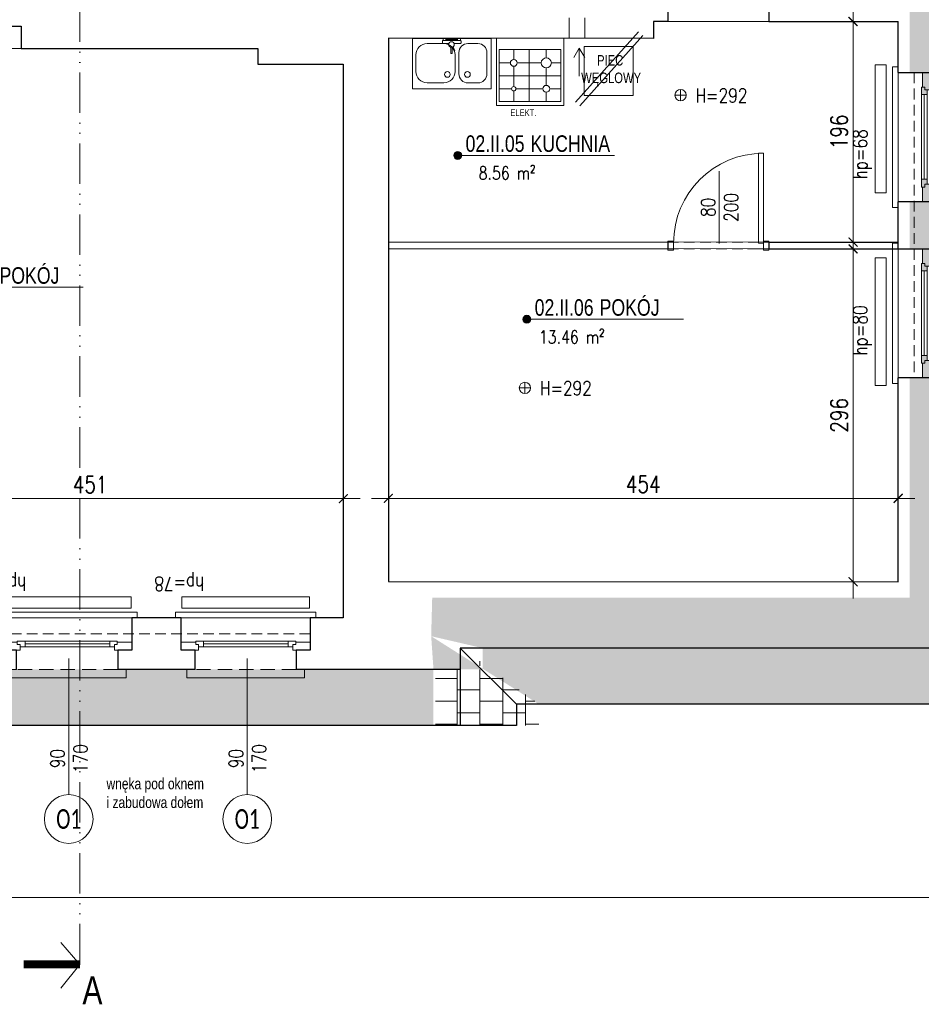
# Model space of a CAD drawing. Header units: millimetres. Extents: x 284606 to 569416, y -192995 to -95103.
# Tile 86 of 178: x 298647 to 299450, y -107735 to -106858. Entities that reach past the tile are written whole.
import ezdxf
from ezdxf.enums import TextEntityAlignment as Align

# ---------------------------------------------------------------- set-up
doc = ezdxf.new("R2010")
doc.units = ezdxf.units.MM
doc.linetypes.add('ACAD_ISO12W100', pattern=[21, 12, -3, 0, -3, 0, -3])
doc.linetypes.add('HIDDEN', pattern=[9.525, 6.35, -3.175])
doc.layers.get('0').update_dxf_attribs({"lineweight": 0})
for name, color, linetype, lineweight in [('!STR_Konstrukcja 0.20', 200, 'Continuous', 20), ('!STR_Konstrukcja 0.30', 64, 'Continuous', 30), ('!STR_Ocieplenie 0.05', 1, 'Continuous', 5), ('!STR_Opisy 0.09', 8, 'Continuous', 9), ('!STR_Przerywana 0.09', 8, 'HIDDEN', 9), ('!STR_Stolarka drzwiowa', 30, 'Continuous', 15), ('!STR_Stolarka okienna', 72, 'Continuous', 15), ('!STR_Wymiarowanie', 254, 'Continuous', 9), ('EKO Opisy 0.09', 8, 'Continuous', 9), ('EKO przekroje', 82, 'Continuous', 13)]:
    doc.layers.add(name, color=color, linetype=linetype, lineweight=lineweight)
for name, color, linetype, lineweight, true_color in [('!STR_Kreskowanie ścian', 7, 'Continuous', 5, 0xa6a6a6), ('!STR_Wentylacja', 7, 'Continuous', 15, 0x3399ff), ('EKO Wyposażenie', 7, 'Continuous', 5, 0x919191)]:
    doc.layers.add(name, color=color, linetype=linetype, lineweight=lineweight, true_color=true_color)
doc.layers.add('!STR_Obrysy pomieszczeń', color=215, linetype='Continuous', lineweight=9, plot=False)
doc.styles.add('1_50', font='txt', dxfattribs={"width": 0.8})
doc.styles.add('AB_Arial', font='NirmalaS.ttf')
doc.styles.add('EKO 1-10', font='romans.shx', dxfattribs={"width": 0.8, "height": 15})
doc.styles.add('EKO 1-5', font='romans.shx', dxfattribs={"width": 0.8, "height": 10})
doc.styles.add('EKO CM 1-50', font='calibri.ttf', dxfattribs={"width": 0.8, "height": 12.5})
doc.dimstyles.new('EKO wymiar 1-10', dxfattribs={"dimtxt": 15, "dimasz": 8, "dimexe": 15, "dimexo": 15, "dimgap": 5, "dimtad": 1, "dimdec": 0, "dimtxsty": 'EKO 1-10', "dimblk": 'ARCHTICK', "dimcen": 10, "dimdle": 15, "dimclrd": 256, "dimclre": 256, "dimclrt": 256, "dimazin": 2, "dimtfac": 1, "dimtdec": 0, "dimtmove": 2, "dimatfit": 3, "dimldrblk": 'ARCHTICK', "dimfxl": 15, "dimfxlon": 1, "dimlwd": -1, "dimlwe": -1, "dimarcsym": 0})

# ---------------------------------------------------------------- blocks, each defined once
blk = doc.blocks.new('*U106')
blk.add_lwpolyline([(70, -45), (0, -45), (0, 0), (70, 0)], close=True)
for points in [[(20.65, -4.62), (11.65, -4.62, 0.414214), (3.65, -12.62), (3.65, -31.62, 0.414214), (11.65, -39.62), (20.65, -39.62, 0.414214), (28.65, -31.62), (28.65, -12.62, 0.414214)], [(41.98, -39.62), (56.98, -39.62, 0.414214), (66.98, -29.62), (66.98, -14.62, 0.414214), (56.98, -4.62), (41.98, -4.62, 0.414214), (31.98, -14.62), (31.98, -29.62, 0.414214)]]:
    blk.add_lwpolyline(points, format="xyb", close=True)
for centre in [(21.08, -32.13), (38.92, -32.13)]:
    blk.add_circle(centre, 2.54)
blk = doc.blocks.new('*U107')
for p, q in [((-11.09, 2.16), (-11.56, 1.63)), ((-11.56, 1.63), (-7.9, -0.12)), ((-7.56, 0.78), (-11.09, 2.16)), ((-4.86, 7.5), (-4.56, 1.8)), ((-2.89, 8.1), (-4.39, 8.02)), ((-0.37, 7.74), (-2.37, 7.63)), ((-1.54, -7.85), (-2.37, 7.63)), ((-2.37, 7.63), (-2.23, 5.14)), ((-2.23, 5.14), (-0.23, 5.24)), ((-0.67, -5.3), (-1.23, 5.19)), ((-0.23, 5.24), (-0.37, 7.74)), ((-13.44, -0.72), (-13.41, -1.22)), ((-7.96, -0.18), (-13.2, -0.46)), ((-13.15, -1.46), (-7.9, -1.18)), ((-4.31, -2.78), (-4.03, -7.98)), ((-3.51, -8.45), (-2.01, -8.37)), ((0.33, -5.24), (-1.67, -5.35)), ((-1.67, -5.35), (-1.54, -7.85)), ((-1.54, -7.85), (0.46, -7.74)), ((0.46, -7.74), (0.33, -5.24))]:
    blk.add_line(p, q)
blk.add_circle((-5.43, -0.54), 2.5)
for centre, radius, start, end in [((-4.36, 7.53), 0.5, 93.05823, 183.05823), ((-2.86, 7.61), 0.5, 3.05823, 93.05823), ((-13.19, -0.71), 0.25, 93.05823, 183.05823), ((-13.16, -1.21), 0.25, 183.05823, 273.05823), ((-3.54, -7.95), 0.5, 183.05823, 273.05823), ((-2.04, -7.87), 0.5, 273.05823, 3.05823)]:
    blk.add_arc(centre, radius, start, end)
blk = doc.blocks.new('_ArchTick')
at = {"color": 0, "linetype": 'ByBlock', "const_width": 0.15}
blk.add_lwpolyline([(-0.5, -0.5), (0.5, 0.5)], dxfattribs=at)
blk = doc.blocks.new('*D627')
at = {"layer": '!STR_Wymiarowanie', "ltscale": 1.5, "transparency": 16777216}
for p, q in [((298975, -107299.11), (298975, -107269.11)), ((299429.04, -107299.11), (299429.04, -107269.11)), ((299444.04, -107284.11), (298960, -107284.11))]:
    blk.add_line(p, q, dxfattribs=at)
at = {"layer": 'Defpoints', "color": 0, "ltscale": 1.5, "transparency": 16777216}
for p in [(298975, -107284.11), (298975, -107358.15), (299429.04, -107358.42)]:
    blk.add_point(p, dxfattribs=at)
at = {"layer": '!STR_Wymiarowanie', "ltscale": 1.5, "transparency": 16777216, "xscale": 8, "yscale": 8, "zscale": 8, "rotation": 180}
blk.add_blockref('_ArchTick', (298975, -107284.11), dxfattribs=at)
at = {"layer": '!STR_Wymiarowanie', "ltscale": 1.5, "transparency": 16777216, "xscale": 8, "yscale": 8, "zscale": 8}
blk.add_blockref('_ArchTick', (299429.04, -107284.11), dxfattribs=at)
at = {"layer": '!STR_Wymiarowanie', "ltscale": 1.5, "transparency": 16777216, "insert": (299202.02, -107271.61), "char_height": 15, "attachment_point": 5, "style": 'EKO 1-10'}
blk.add_mtext('454', dxfattribs=at)
blk = doc.blocks.new('wysokosc2')
at = {"ltscale": 2}
for points in [[(-5.06, 0.04), (5.03, 0.04)], [(0, 5.1), (0, -5.1)]]:
    blk.add_lwpolyline(points, dxfattribs=at)
blk.add_circle((0, 0), 5.03, dxfattribs=at)
at = {"ltscale": 2, "style": 'EKO 1-5', "width": 0.8}
blk.add_attdef('WYS', (13.29, -6.01), '', height=12.5, dxfattribs=at)
blk = doc.blocks.new('PIEC KAFLOWY')
at = {"layer": 'EKO Wyposażenie'}
blk.add_lwpolyline([(12.5, -14.8), (73.2, -14.8), (73.2, -75.5), (12.5, -75.5)], close=True, dxfattribs=at)
at = {"layer": 'EKO Wyposażenie', "insert": (33.9, -25.4), "char_height": 19.5, "attachment_point": 1, "style": '1_50'}
blk.add_mtext_dynamic_manual_height_columns('\\pi-5.3249;{\\H0.66667x;PIEC \\P\\pi-25.002;WĘGLOWY}', width=18.247, gutter_width=12.5, heights=[0], dxfattribs=at)
blk = doc.blocks.new('*D632')
at = {"layer": '!STR_Wymiarowanie', "ltscale": 1.5, "transparency": 16777216}
for p, q in [((299389, -106844.42), (299389, -107070.92)), ((299404, -106859.42), (299374, -106859.42)), ((299404, -107055.92), (299374, -107055.92))]:
    blk.add_line(p, q, dxfattribs=at)
at = {"layer": 'Defpoints', "color": 0, "ltscale": 1.5, "transparency": 16777216}
for p in [(299429.04, -106859.42), (299389, -107055.92), (299444.04, -107055.92)]:
    blk.add_point(p, dxfattribs=at)
at = {"layer": '!STR_Wymiarowanie', "ltscale": 1.5, "transparency": 16777216, "xscale": 8, "yscale": 8, "zscale": 8}
for p, rotation in [((299389, -106859.42), 90), ((299389, -107055.92), 270)]:
    blk.add_blockref('_ArchTick', p, dxfattribs=dict(at, rotation=rotation))
at = {"layer": '!STR_Wymiarowanie', "ltscale": 1.5, "transparency": 16777216, "insert": (299376.5, -106957.67), "char_height": 15, "attachment_point": 5, "rotation": 90, "style": 'EKO 1-10'}
blk.add_mtext('196', dxfattribs=at)
blk = doc.blocks.new('*D633')
at = {"layer": '!STR_Wymiarowanie', "ltscale": 1.5, "transparency": 16777216}
for p, q in [((299389, -107046.92), (299389, -107373.42)), ((299404, -107061.92), (299374, -107061.92)), ((299404, -107358.42), (299374, -107358.42))]:
    blk.add_line(p, q, dxfattribs=at)
at = {"layer": 'Defpoints', "color": 0, "ltscale": 1.5, "transparency": 16777216}
for p in [(299429.04, -107061.92), (299389, -107358.42), (299429.04, -107358.42)]:
    blk.add_point(p, dxfattribs=at)
at = {"layer": '!STR_Wymiarowanie', "ltscale": 1.5, "transparency": 16777216, "xscale": 8, "yscale": 8, "zscale": 8}
for p, rotation in [((299389, -107061.92), 90), ((299389, -107358.42), 270)]:
    blk.add_blockref('_ArchTick', p, dxfattribs=dict(at, rotation=rotation))
at = {"layer": '!STR_Wymiarowanie', "ltscale": 1.5, "transparency": 16777216, "insert": (299376.5, -107210.17), "char_height": 15, "attachment_point": 5, "rotation": 90, "style": 'EKO 1-10'}
blk.add_mtext('296', dxfattribs=at)
blk = doc.blocks.new('*U213')
at = {"layer": '!STR_Opisy 0.09', "linetype": 'Continuous'}
blk.add_line((-39.28, 63.89), (-39.28, -0.34), dxfattribs=at)
at = {"layer": '!STR_Stolarka drzwiowa'}
for points in [[(0, 0), (0, 80), (-4.38, 80), (-4.38, 0)], [(-80, -6.2), (-85, -6.2), (-85, 1.8), (-80, 1.8)], [(5, -6.2), (0, -6.2), (0, 1.8), (5, 1.8)]]:
    blk.add_lwpolyline(points, close=True, dxfattribs=at)
blk.add_arc((0, 0), 80, 90, 180, dxfattribs=at)
at = {"layer": '!STR_Opisy 0.09', "linetype": 'Continuous', "style": 'EKO 1-10', "width": 0.8}
blk.add_attdef('SZER', text='', height=12.5, rotation=90, dxfattribs=at).set_placement((-39.28, 31.77), align=Align.BOTTOM_CENTER)
at = {"layer": '!STR_Opisy 0.09', "ltscale": 0.7, "style": 'EKO 1-10', "width": 0.8}
blk.add_attdef('WYS', text='', height=12.5, rotation=90, dxfattribs=at).set_placement((-28.75, 31.77), align=Align.MIDDLE_CENTER)
blk = doc.blocks.new('*U300')
at = {"layer": '!STR_Konstrukcja 0.20', "linetype": 'Continuous', "lineweight": 15}
for points in [[(8.12, 71), (0.62, 71), (0.62, 78.5), (105.62, 78.5), (105.62, 71), (98.12, 71)], [(-4.38, 0.81), (-9.38, 0.81), (-9.38, -4.19), (115.62, -4.19), (115.62, 0.81), (110.62, 0.81)]]:
    blk.add_lwpolyline(points, dxfattribs=at)
at = {"layer": '!STR_Konstrukcja 0.30', "ltscale": 2}
for points in [[(-4.38, 0.81), (-4.38, 29.68), (8.12, 29.68), (8.12, 71)], [(98.12, 71), (98.12, 29.68), (110.62, 29.68), (110.62, 0.81)]]:
    blk.add_lwpolyline(points, dxfattribs=at)
at = {"layer": '!STR_Przerywana 0.09', "ltscale": 2}
for points in [[(8.12, 71), (98.12, 71)], [(-4.38, 0.81), (110.62, 0.81)]]:
    blk.add_lwpolyline(points, dxfattribs=at)
at = {"layer": '!STR_Stolarka okienna', "ltscale": 0.3}
for points in [[(-4.38, 22.64), (-4.38, 29.68), (11.02, 29.68), (11.02, 24.55), (8.52, 24.55), (8.52, 22.64), (-4.38, 22.64)], [(97.55, 21.56), (97.55, 24.55), (95.05, 24.55), (95.05, 26.7), (11.02, 26.7), (11.02, 24.55), (8.52, 24.55), (8.52, 21.56), (97.55, 21.56)], [(15.12, 26.7), (15.12, 21.56)], [(90.62, 21.56), (90.62, 26.7)], [(110.62, 22.64), (110.62, 29.68), (95.05, 29.68), (95.05, 24.55), (97.55, 24.55), (97.55, 22.64), (110.62, 22.64)], [(90.62, 24.13), (15.12, 24.13)]]:
    blk.add_lwpolyline(points, dxfattribs=at)
blk = doc.blocks.new('*U299')
at = {"layer": '!STR_Opisy 0.09', "linetype": 'Continuous'}
blk.add_line((0, 32.11), (0, -89.22), dxfattribs=at)
at = {"layer": '!STR_Opisy 0.09', "ltscale": 0.7, "style": 'EKO 1-5', "width": 0.8}
blk.add_attdef('WYS', text='', height=12.5, rotation=270, dxfattribs=at).set_placement((-10.53, 0), align=Align.MIDDLE_CENTER)
at = {"layer": '!STR_Opisy 0.09', "linetype": 'Continuous', "style": 'EKO 1-5', "width": 0.8}
blk.add_attdef('SZER', text='', height=12.5, rotation=270, dxfattribs=at).set_placement((0, 0), align=Align.BOTTOM_CENTER)
blk.add_attdef('HP=', (-37.47, -160.68), '', height=12.5, rotation=180, dxfattribs=at)
blk = doc.blocks.new('*U218')
at = {"layer": '!STR_Opisy 0.09', "linetype": 'Continuous'}
blk.add_line((0, 32.11), (0, -89.22), dxfattribs=at)
at = {"layer": '!STR_Opisy 0.09', "ltscale": 0.7, "style": 'EKO 1-5', "width": 0.8}
blk.add_attdef('WYS', text='', height=12.5, rotation=270, dxfattribs=at).set_placement((-10.53, 0), align=Align.MIDDLE_CENTER)
at = {"layer": '!STR_Opisy 0.09', "linetype": 'Continuous', "style": 'EKO 1-5', "width": 0.8}
blk.add_attdef('SZER', text='', height=12.5, rotation=270, dxfattribs=at).set_placement((0, 0), align=Align.BOTTOM_CENTER)
blk.add_attdef('HP=', (-37.47, -160.68), '', height=12.5, rotation=180, dxfattribs=at)
blk = doc.blocks.new('*U364')
at = {"layer": '!STR_Konstrukcja 0.20', "linetype": 'Continuous', "lineweight": 15}
for points in [[(8.12, 46.81), (0.62, 46.81), (0.62, 54.31), (105.62, 54.31), (105.62, 46.81), (98.12, 46.81)], [(-4.38, 0.81), (-9.38, 0.81), (-9.38, -4.19), (115.62, -4.19), (115.62, 0.81), (110.62, 0.81)]]:
    blk.add_lwpolyline(points, dxfattribs=at)
at = {"layer": '!STR_Konstrukcja 0.30', "ltscale": 2}
for points in [[(-4.38, 0.81), (-4.38, 29.68), (8.12, 29.68), (8.12, 46.81)], [(98.12, 46.81), (98.12, 29.68), (110.62, 29.68), (110.62, 0.81)]]:
    blk.add_lwpolyline(points, dxfattribs=at)
at = {"layer": '!STR_Przerywana 0.09', "ltscale": 2}
for points in [[(8.12, 46.81), (98.12, 46.81)], [(-4.38, 0.81), (110.62, 0.81)]]:
    blk.add_lwpolyline(points, dxfattribs=at)
at = {"layer": '!STR_Stolarka okienna', "ltscale": 0.3}
for points in [[(-4.38, 22.64), (-4.38, 29.68), (11.02, 29.68), (11.02, 24.55), (8.52, 24.55), (8.52, 22.64), (-4.38, 22.64)], [(97.55, 21.56), (97.55, 24.55), (95.05, 24.55), (95.05, 26.7), (11.02, 26.7), (11.02, 24.55), (8.52, 24.55), (8.52, 21.56), (97.55, 21.56)], [(15.12, 26.7), (15.12, 21.56)], [(90.62, 21.56), (90.62, 26.7)], [(110.62, 22.64), (110.62, 29.68), (95.05, 29.68), (95.05, 24.55), (97.55, 24.55), (97.55, 22.64), (110.62, 22.64)], [(90.62, 24.13), (15.12, 24.13)]]:
    blk.add_lwpolyline(points, dxfattribs=at)
blk = doc.blocks.new('*U365')
at = {"layer": '!STR_Konstrukcja 0.20', "linetype": 'Continuous', "lineweight": 15}
for points in [[(8.12, 46.81), (0.62, 46.81), (0.62, 54.31), (105.62, 54.31), (105.62, 46.81), (98.12, 46.81)], [(-4.38, 0.81), (-9.38, 0.81), (-9.38, -4.19), (115.62, -4.19), (115.62, 0.81), (110.62, 0.81)]]:
    blk.add_lwpolyline(points, dxfattribs=at)
at = {"layer": '!STR_Konstrukcja 0.30', "ltscale": 2}
for points in [[(-4.38, 0.81), (-4.38, 29.68), (8.12, 29.68), (8.12, 46.81)], [(98.12, 46.81), (98.12, 29.68), (110.62, 29.68), (110.62, 0.81)]]:
    blk.add_lwpolyline(points, dxfattribs=at)
at = {"layer": '!STR_Przerywana 0.09', "ltscale": 2}
for points in [[(8.12, 46.81), (98.12, 46.81)], [(-4.38, 0.81), (110.62, 0.81)]]:
    blk.add_lwpolyline(points, dxfattribs=at)
at = {"layer": '!STR_Stolarka okienna', "ltscale": 0.3}
for points in [[(-4.38, 22.64), (-4.38, 29.68), (11.02, 29.68), (11.02, 24.55), (8.52, 24.55), (8.52, 22.64), (-4.38, 22.64)], [(97.55, 21.56), (97.55, 24.55), (95.05, 24.55), (95.05, 26.7), (11.02, 26.7), (11.02, 24.55), (8.52, 24.55), (8.52, 21.56), (97.55, 21.56)], [(15.12, 26.7), (15.12, 21.56)], [(90.62, 21.56), (90.62, 26.7)], [(110.62, 22.64), (110.62, 29.68), (95.05, 29.68), (95.05, 24.55), (97.55, 24.55), (97.55, 22.64), (110.62, 22.64)], [(90.62, 24.13), (15.12, 24.13)]]:
    blk.add_lwpolyline(points, dxfattribs=at)
blk = doc.blocks.new('*D647')
at = {"layer": '!STR_Wymiarowanie', "ltscale": 1.5, "transparency": 16777216}
for p, q in [((298483.89, -107299.38), (298483.89, -107269.38)), ((298934.89, -107299.38), (298934.89, -107269.38)), ((298468.89, -107284.38), (298949.89, -107284.38))]:
    blk.add_line(p, q, dxfattribs=at)
at = {"layer": 'Defpoints', "color": 0, "ltscale": 1.5, "transparency": 16777216}
for p in [(298934.89, -107284.38), (298483.89, -107390.42), (298934.89, -107390.42)]:
    blk.add_point(p, dxfattribs=at)
at = {"layer": '!STR_Wymiarowanie', "ltscale": 1.5, "transparency": 16777216, "xscale": 8, "yscale": 8, "zscale": 8, "rotation": 180}
blk.add_blockref('_ArchTick', (298483.89, -107284.38), dxfattribs=at)
at = {"layer": '!STR_Wymiarowanie', "ltscale": 1.5, "transparency": 16777216, "xscale": 8, "yscale": 8, "zscale": 8}
blk.add_blockref('_ArchTick', (298934.89, -107284.38), dxfattribs=at)
at = {"layer": '!STR_Wymiarowanie', "ltscale": 1.5, "transparency": 16777216, "insert": (298709.39, -107271.88), "char_height": 15, "attachment_point": 5, "style": 'EKO 1-10'}
blk.add_mtext('451', dxfattribs=at)
blk = doc.blocks.new('*U522')
at = {"layer": '!STR_Opisy 0.09', "linetype": 'Continuous'}
blk.add_line((0, -153.49), (0, -32.16), dxfattribs=at)
at = {"layer": '!STR_Opisy 0.09', "linetype": 'Continuous', "style": 'EKO 1-5', "width": 0.8}
blk.add_attdef('HP=', (38.19, 40.56), '', height=12.5, rotation=180, dxfattribs=at)
at = {"layer": '!STR_Opisy 0.09', "ltscale": 0.7, "style": 'EKO 1-5', "width": 0.8}
blk.add_attdef('WYS', text='', height=12.5, rotation=270, dxfattribs=at).set_placement((-10.53, -121.38), align=Align.MIDDLE_CENTER)
at = {"layer": '!STR_Opisy 0.09', "linetype": 'Continuous', "style": 'EKO 1-5', "width": 0.8}
blk.add_attdef('SZER', text='', height=12.5, rotation=270, dxfattribs=at).set_placement((0, -121.38), align=Align.BOTTOM_CENTER)
blk = doc.blocks.new('*U521')
at = {"layer": '!STR_Opisy 0.09', "linetype": 'Continuous'}
blk.add_line((0, -153.49), (0, -32.16), dxfattribs=at)
at = {"layer": '!STR_Opisy 0.09', "linetype": 'Continuous', "style": 'EKO 1-5', "width": 0.8}
blk.add_attdef('HP=', (37.69, 40.56), '', height=12.5, rotation=180, dxfattribs=at)
at = {"layer": '!STR_Opisy 0.09', "ltscale": 0.7, "style": 'EKO 1-5', "width": 0.8}
blk.add_attdef('WYS', text='', height=12.5, rotation=270, dxfattribs=at).set_placement((-10.53, -121.38), align=Align.MIDDLE_CENTER)
at = {"layer": '!STR_Opisy 0.09', "linetype": 'Continuous', "style": 'EKO 1-5', "width": 0.8}
blk.add_attdef('SZER', text='', height=12.5, rotation=270, dxfattribs=at).set_placement((0, -121.38), align=Align.BOTTOM_CENTER)
blk = doc.blocks.new('przekroj')
at = {"layer": 'EKO przekroje', "const_width": 7}
blk.add_lwpolyline([(7038.9, 3119.78), (7088.9, 3119.78)], dxfattribs=at)
blk = doc.blocks.new('przekroje')
at = {"layer": 'EKO przekroje'}
blk.add_blockref('przekroj', (-7038.9, -3119.78), dxfattribs=at)
blk = doc.blocks.new('*D663')
at = {"layer": '!STR_Wymiarowanie', "ltscale": 1.5, "transparency": 16777216}
for p, q in [((297591.89, -107624.51), (297591.89, -107654.51)), ((299484.03, -107624.51), (299484.03, -107654.51)), ((299499.03, -107639.51), (297576.89, -107639.51))]:
    blk.add_line(p, q, dxfattribs=at)
at = {"layer": 'Defpoints', "color": 0, "ltscale": 1.5, "transparency": 16777216}
for p in [(297591.89, -107442.93), (299484.03, -107442.93), (297591.89, -107639.51)]:
    blk.add_point(p, dxfattribs=at)
at = {"layer": '!STR_Wymiarowanie', "ltscale": 1.5, "transparency": 16777216, "xscale": 8, "yscale": 8, "zscale": 8, "rotation": 180}
blk.add_blockref('_ArchTick', (297591.89, -107639.51), dxfattribs=at)
at = {"layer": '!STR_Wymiarowanie', "ltscale": 1.5, "transparency": 16777216, "xscale": 8, "yscale": 8, "zscale": 8}
blk.add_blockref('_ArchTick', (299484.03, -107639.51), dxfattribs=at)
at = {"layer": '!STR_Wymiarowanie', "ltscale": 1.5, "transparency": 16777216, "insert": (298537.96, -107627.01), "char_height": 15, "attachment_point": 5, "style": 'EKO 1-10'}
blk.add_mtext('1892', dxfattribs=at)
blk = doc.blocks.new('*U506')
at = {"ltscale": 0.3}
blk.add_hatch(color=256, dxfattribs=at).paths.add_polyline_path([(-0.91, 50, 1), (6.82, 50, 1)])
at = {"ltscale": 1.5}
blk.add_line((17.59, 50), (154.57, 50), dxfattribs=at)
at = {"ltscale": 0.3}
blk.add_lwpolyline([(17.59, 50), (2.95, 50)], dxfattribs=at)
blk.add_circle((2.95, 50), 3.86, dxfattribs=at)
at = {"ltscale": 1.5, "width": 0.8}
for tag, p, height, style in [('NR_POM.', (10.51, 53.45), 16, 'AB_Arial'), ('NAZWA_POMIESZCZENIA', (66.91, 53.45), 16, 'AB_Arial'), ('POSADZKA', (9.08, 4), 12.5, 'EKO 1-5')]:
    blk.add_attdef(tag, p, '', height=height, rotation=0, dxfattribs=dict(at, style=style))
at = {"ltscale": 1.5, "style": 'EKO 1-5', "width": 0.8}
blk.add_attdef('POWIERZCHNIA', text='', height=12.5, rotation=0, dxfattribs=at).set_placement((78.06, 22.91), align=Align.BOTTOM_RIGHT)
blk = doc.blocks.new('KÓLKO')
at = {"layer": '!STR_Opisy 0.09'}
blk.add_circle((0, -15.51), 15.51, dxfattribs=at)
at = {"layer": '!STR_Opisy 0.09', "style": 'EKO 1-10', "width": 0.8}
blk.add_attdef('NR', text='', height=15, dxfattribs=at).set_placement((0, -15.51), align=Align.MIDDLE_CENTER)
blk = doc.blocks.new('kuchenka elektr')
at = {"color": 62, "true_color": 0x8cb620}
for p, q in [((30, 0), (-30, 0)), ((-30, 0), (-30, -60)), ((30, -5), (30, 0)), ((30, -60), (30, -5)), ((30, -5), (30, -5)), ((27.5, -10), (-27.5, -10)), ((-27.5, -10), (-27.5, -56.5)), ((-14.5, -10), (-14.5, -19)), ((-0.787, -10), (-0.787, -56.5)), ((14.5, -17.5), (14.5, -10)), ((27.5, -56.5), (27.5, -10)), ((-17.5, -22), (-27.5, -22)), ((-14.5, -25), (-14.5, -43)), ((10, -22), (-11.5, -22)), ((27.5, -22), (19, -22)), ((-27.5, -33.5), (27.5, -33.5)), ((14.5, -42), (14.5, -26.5)), ((-27.5, -45), (-16.5, -45)), ((-14.5, -47), (-14.5, -56.5)), ((-12.5, -45), (11.5, -45)), ((14.5, -56.5), (14.5, -48)), ((17.5, -45), (27.5, -45)), ((-30, -60), (30, -60)), ((-27.5, -56.5), (27.5, -56.5))]:
    blk.add_line(p, q, dxfattribs=at)
for centre, radius in [((14.5, -22), 4.5), ((-14.5, -22), 3), ((-14.5, -45), 2), ((14.5, -45), 3)]:
    blk.add_circle(centre, radius, dxfattribs=at)
at = {"color": 62, "true_color": 0x8cb620, "insert": (-17.476, -69.349), "char_height": 6, "width": 828.95486, "attachment_point": 7, "style": 'EKO CM 1-50'}
blk.add_mtext('{\\fArial|b0|i0|c238|p34;ELEKT.}', dxfattribs=at)

msp = doc.modelspace()

# ---------------------------------------------------------------- hatches: boundary and pattern name
at = {"layer": '!STR_Kreskowanie ścian', "ltscale": 1.5}
h = msp.add_hatch(dxfattribs=at)
h.set_pattern_fill('AR-B88', color=256, scale=0.1, angle=90)
h.set_pattern_definition([(90, (10593.899, 1826.681), (-20.32, 1e-15), []), (180, (10593.899, 1826.681), (-20.32, -10.16), [20.32, -20.32])])
h.paths.add_polyline_path([(298061.74, -107423.52), (298016.74, -107423.52), (298016.74, -107417.52), (298016.69, -107417.52), (297966.69, -107467.52), (297966.69, -107473.52), (298061.74, -107473.52)])
h.paths.add_polyline_path([(298061.74, -107378.52), (298061.74, -107372.52), (298061.69, -107375.47), (298016.69, -107417.52), (298016.74, -107417.52), (298016.74, -107423.52), (298061.74, -107423.52)])
h.paths.add_polyline_path([(298103.54, -106262.52), (298148.45, -106262.43), (298148.45, -106212.43), (298053.49, -106212.52), (298053.45, -106359.43), (298103.54, -106359.43)])
h.paths.add_polyline_path([(298146.92, -106262.52), (298103.54, -106262.52), (298103.54, -106359.43), (298163.36, -106360.45), (298146.92, -106360.45)])
h.paths.add_polyline_path([(299005.94, -106275.53), (299005.99, -106275.52), (299005.99, -106262.52), (298918.99, -106262.52), (298918.99, -106307.52), (298918.99, -106307.52), (298918.99, -106322.24), (298948.99, -106320.51), (298948.94, -106320.47)])
h.paths.add_polyline_path([(299055.94, -106225.53), (299055.94, -106212.52), (298918.99, -106212.52), (298918.99, -106262.52), (299005.99, -106262.52), (299005.99, -106275.52), (299005.94, -106275.53)])
h.paths.add_polyline_path([(298948.99, -106320.51), (298918.94, -106297.48), (298918.94, -106349.11), (298918.99, -106431.96), (298918.99, -106345.22), (298948.99, -106320.23)])
h.paths.add_polyline_path([(298806.22, -106585.49), (298806.22, -106550.56)])
h.paths.add_polyline_path([(297644.36, -106571.25), (297644.36, -106517.21)])
h.paths.add_polyline_path([(299173.34, -106594.18), (299173.34, -106556.39)])
h.paths.add_polyline_path([(298518.76, -107349.73), (298557.11, -107349.73)])
h.paths.add_polyline_path([(297591.89, -107235.92), (297584.39, -107235.92), (297584.39, -107130.92), (297591.89, -107130.92)], flags=16)
h.paths.add_polyline_path([(297627.14, -107220.92), (297622, -107220.92), (297622, -107225.36), (297619.02, -107225.36), (297619.02, -107228.42), (297591.99, -107228.42), (297591.99, -107417.07), (297636.99, -107372.07), (297636.99, -107240.92), (297626.06, -107240.92), (297626.06, -107227.86), (297627.14, -107227.86)])
h.paths.add_polyline_path([(297591.99, -106962.42), (297619.02, -106962.42), (297619.02, -106965.32), (297622, -106965.32), (297622, -106969.42), (297627.14, -106969.42), (297627.14, -106962.82), (297626.06, -106962.82), (297626.06, -106949.92), (297636.99, -106949.92), (297636.99, -106871.18), (297591.99, -106871.18)])
h.paths.add_polyline_path([(297619.02, -107052.42), (297591.99, -107052.42), (297591.99, -107138.42), (297619.02, -107138.42), (297619.02, -107141.32), (297622, -107141.32), (297622, -107145.42), (297627.14, -107145.42), (297627.14, -107138.82), (297626.06, -107138.82), (297626.06, -107125.92), (297636.99, -107125.92), (297636.99, -107064.92), (297626.06, -107064.92), (297626.06, -107051.86), (297627.14, -107051.86), (297627.14, -107044.92), (297622, -107044.92), (297622, -107049.36), (297619.02, -107049.36)])
h.paths.add_polyline_path([(297591.99, -106871.18), (297541.94, -106871.18), (297541.94, -107467.11), (297591.99, -107417.07)])
h.paths.add_polyline_path([(297591.89, -106954.92), (297591.89, -107059.92), (297584.39, -107059.92), (297584.39, -106954.92)], flags=16)
h.paths.add_polyline_path([(299484.33, -107164.42), (299457.92, -107164.42), (299457.92, -107161.36), (299454.94, -107161.36), (299454.94, -107156.92), (299449.8, -107156.92), (299449.8, -107163.86), (299450.88, -107163.86), (299450.88, -107176.92), (299439.33, -107176.92), (299439.33, -107372.52), (299484.33, -107417.52)])
h.paths.add_polyline_path([(299499.23, -107014.92), (299499.23, -106909.92), (299491.73, -106909.92), (299491.73, -107014.92)], flags=16)
h.paths.add_polyline_path([(299499.23, -107007.42), (299484.33, -107007.42), (299484.33, -107074.42), (299499.23, -107074.42), (299499.23, -107066.92), (299491.73, -107066.92), (299491.73, -107171.92), (299499.23, -107171.92), (299499.23, -107164.42), (299484.33, -107164.42), (299484.33, -107417.52), (299534.28, -107467.47), (299534.28, -106225.65), (299484.33, -106275.61), (299484.33, -106917.42), (299499.23, -106917.42)])
h.paths.add_polyline_path([(299449.8, -106924.42), (299454.94, -106924.42), (299454.94, -106920.32), (299457.92, -106920.32), (299457.92, -106917.42), (299484.33, -106917.42), (299484.33, -106275.61), (299439.33, -106320.61), (299439.33, -106904.92), (299450.88, -106904.92), (299450.88, -106917.82), (299449.8, -106917.82)])
h.paths.add_polyline_path([(299454.94, -106999.92), (299449.8, -106999.92), (299449.8, -107006.86), (299450.88, -107006.86), (299450.88, -107019.92), (299439.33, -107019.92), (299439.33, -107061.92), (299450.88, -107061.92), (299450.88, -107074.82), (299449.8, -107074.82), (299449.8, -107081.42), (299454.94, -107081.42), (299454.94, -107077.32), (299457.92, -107077.32), (299457.92, -107074.42), (299484.33, -107074.42), (299484.33, -107007.42), (299457.92, -107007.42), (299457.92, -107004.36), (299454.94, -107004.36)])
h = msp.add_hatch(dxfattribs=at)
h.set_pattern_fill('AR-B88', color=256, scale=0.1)
h.set_pattern_definition([(0, (10593.899, 1826.681), (0, 20.32), []), (90, (10593.899, 1826.681), (-10.16, 20.32), [20.32, -20.32])])
h.paths.add_polyline_path([(298061.69, -107375.47), (297636.54, -107372.52), (297591.99, -107417.07), (297591.99, -107417.52), (298016.69, -107417.52)])
h.paths.add_polyline_path([(298016.69, -107417.52), (297591.54, -107417.52), (297541.94, -107467.11), (297541.94, -107467.52), (297966.69, -107467.52)])
h.paths.add_polyline_path([(299013.16, -107406.89), (299059.13, -107417.52), (299059.13, -107436.52), (298565.93, -107436.52), (298509.93, -107436.52), (298599.95, -107436.52), (298599.95, -107486.52), (299015.21, -107486.52), (299015.21, -107436.47)])
h.paths.add_polyline_path([(299484.33, -107417.52), (299013.16, -107406.89), (299109.08, -107467.52), (299534.28, -107467.52), (299534.28, -107467.47)])
h.paths.add_polyline_path([(299439.33, -107372.52), (299014.08, -107372.52), (299013.16, -107406.89), (299484.33, -107417.52)])
h.paths.add_polyline_path([(299534.28, -106225.65), (299534.28, -106225.62), (299055.94, -106225.53), (299005.94, -106275.53), (299484.33, -106275.61)])
h.paths.add_polyline_path([(299484.33, -106275.61), (299005.94, -106275.53), (298948.94, -106320.47), (299439.34, -106320.6)])
h = msp.add_hatch(dxfattribs=at)
h.set_pattern_fill('AR-B88', color=256, scale=0.1, angle=90)
h.set_pattern_definition([(90, (10593.85, 1988.838), (-20.32, 1e-15), []), (180, (10593.85, 1988.838), (-20.32, -10.16), [20.32, -20.32])])
h.paths.add_polyline_path([(298598.4, -107436.47), (298431.9, -107436.47), (298431.9, -107486.47), (298598.4, -107486.47)])
h.paths.add_polyline_path([(299109.03, -107467.47), (299049.25, -107423.8), (299059.03, -107436.47), (299017.05, -107436.47), (299017.05, -107486.47), (299108.98, -107486.47)])

# ---------------------------------------------------------------- linework, layer by layer
at = {"layer": '!STR_Konstrukcja 0.30', "ltscale": 1.5}
for p, q in [((299224.04, -106833.43), (299224.04, -106859.43)), ((299314.04, -106833.43), (299314.04, -106859.43)), ((299314.04, -106859.43), (299429.04, -106859.43)), ((298975, -107055.65), (299224.04, -107055.92)), ((299224.04, -107055.92), (299224.04, -107061.92)), ((299314.04, -107055.92), (299429.04, -107055.92)), ((299314.04, -107055.92), (299314.04, -107061.92)), ((298975, -107061.65), (299224.04, -107061.92)), ((299314.04, -107061.92), (299429.04, -107061.92)), ((299089.03, -107467.42), (299039.03, -107417.42))]:
    msp.add_line(p, q, dxfattribs=at)
for points in [[(298960.89, -106212.43), (299055.89, -106212.43), (299055.89, -106225.43), (299534.23, -106225.52), (299534.23, -107467.42), (299089.03, -107467.42), (299089.03, -107486.42), (298431.9, -107486.42)], [(299211.04, -106859.43), (299211.04, -106874.43), (298975, -106874.16)], [(299224.04, -106859.43), (299211.04, -106859.43)], [(299429.04, -106904.92), (299429.04, -106859.42)], [(298630.45, -106863.42), (298647.81, -106863.42), (298647.81, -106883.42)], [(298975, -106874.16), (298975, -107358.15), (299429.04, -107358.42), (299429.04, -107176.92)], [(298647.81, -106883.42), (298858.89, -106883.42)], [(298858.89, -106883.42), (298858.89, -106897.42), (298934.89, -106897.42)], [(298934.89, -106897.42), (298934.89, -107390.42), (298905.4, -107390.42)], [(299429.04, -107061.92), (299429.04, -107019.92)], [(299484.23, -107164.42), (299484.23, -107417.42), (299039.03, -107417.42), (299039.03, -107436.42), (298892.9, -107436.42)], [(298790.4, -107390.42), (298746.4, -107390.42)], [(298802.9, -107436.42), (298733.9, -107436.42)], [(299039.03, -107436.42), (299039.03, -107486.42)]]:
    msp.add_lwpolyline(points, dxfattribs=at)
at = {"layer": '!STR_Obrysy pomieszczeń', "ltscale": 0.3}
for points in [[(298975, -106874.16), (299211.04, -106874.43), (299211.04, -106859.43), (299429.04, -106859.43), (299429.04, -107055.92), (298975, -107055.65)], [(298483.89, -106883.42), (298858.89, -106883.42), (298858.89, -106897.42), (298934.89, -106897.42), (298934.89, -107390.42), (298483.89, -107390.42)], [(298975, -107061.65), (299295.03, -107061.92), (299295.02, -107061.92), (299429.04, -107061.92), (299429.04, -107358.42), (298975, -107358.15)]]:
    msp.add_lwpolyline(points, close=True, dxfattribs=at)
at = {"layer": '!STR_Ocieplenie 0.05', "color": 1, "ltscale": 1.5, "true_color": 0xf00000}
for points in [[(299141.79, -106931.14), (299197.88, -106868.52)], [(299145.52, -106934.47), (299201.6, -106871.86)]]:
    msp.add_lwpolyline(points, dxfattribs=at)
at = {"layer": '!STR_Przerywana 0.09', "ltscale": 1.5}
for p, q in [((299224.04, -106859.43), (299314.04, -106859.43)), ((298547.81, -106883.42), (298647.81, -106883.42)), ((299443.48, -106904.92), (299443.48, -107176.92)), ((299224.04, -107055.92), (299314.04, -107055.92)), ((299224.04, -107061.92), (299314.04, -107061.92))]:
    msp.add_line(p, q, dxfattribs=at)
msp.add_lwpolyline([(298905.4, -107390.42), (298905.4, -107404.86), (298631.4, -107404.86), (298631.4, -107390.42)], dxfattribs=at)
at = {"layer": '!STR_Wentylacja', "ltscale": 1.5}
for p, q in [((299135.99, -106856.17), (299135.99, -106874.34)), ((299149.99, -106856.17), (299149.99, -106874.36))]:
    msp.add_line(p, q, dxfattribs=at)
msp.add_lwpolyline([(299145.09, -106908.15), (299145.09, -106883.08), (299149.95, -106891.5), (299145.09, -106883.08), (299140.23, -106891.5)], dxfattribs=at)
at = {"color": 62, "true_color": 0xa3d425}
for points in [[(299418.55, -107011.94), (299408.55, -107011.94), (299408.55, -106898.11), (299418.55, -106898.11)], [(299418.55, -107183.74), (299408.55, -107183.74), (299408.55, -107069.92), (299418.55, -107069.92)], [(298745.81, -107371.84), (298745.81, -107381.84), (298631.99, -107381.84), (298631.99, -107371.84)], [(298904.81, -107371.84), (298904.81, -107381.84), (298790.99, -107381.84), (298790.99, -107371.84)]]:
    msp.add_lwpolyline(points, close=True, dxfattribs=at)
at = {"layer": 'EKO Opisy 0.09', "color": 133, "linetype": 'ACAD_ISO12W100', "ltscale": 3, "true_color": 0x4ddaea}
msp.add_lwpolyline([(298700.29, -107699.2), (298700.29, -106780.54), (298765.29, -106780.54), (298765.29, -106000.43)], dxfattribs=at)
at = {"layer": 'EKO Opisy 0.09', "linetype": 'ACAD_ISO12W100', "ltscale": 3}
msp.add_lwpolyline([(298683.26, -107679.82), (298700.29, -107699.2), (298683.26, -107720.26)], dxfattribs=at)
msp.add_lwpolyline([(298683.26, -107679.82), (298700.29, -107699.2), (298683.26, -107720.26)], dxfattribs=at)
msp.add_lwpolyline([(298683.26, -107679.82), (298700.29, -107699.2), (298683.26, -107720.26)], dxfattribs=at)

# ---------------------------------------------------------------- block references
at = {"layer": '!STR_Konstrukcja 0.30', "ltscale": 1.5}
ref = msp.add_blockref('*U521', (298690.31, -107394.48), dxfattribs=dict(at, xscale=-1))
ref.add_attrib('SZER', '90', dxfattribs={"layer": '!STR_Opisy 0.09', "linetype": 'Continuous', "height": 12.5, "rotation": 90, "style": 'EKO 1-5', "width": 0.8}).set_placement((298690.31, -107515.86), align=Align.BOTTOM_CENTER)
ref.add_attrib('WYS', '170', dxfattribs={"layer": '!STR_Opisy 0.09', "ltscale": 0.7, "height": 12.5, "rotation": 90, "style": 'EKO 1-5', "width": 0.8}).set_placement((298700.84, -107515.86), align=Align.MIDDLE_CENTER)
ref.add_attrib('HP=', 'hp=78', (298652.62, -107353.92), dxfattribs={"layer": '!STR_Opisy 0.09', "linetype": 'Continuous', "height": 12.5, "rotation": 180, "style": 'EKO 1-5', "width": 0.8})
ref = msp.add_blockref('*U522', (298849.31, -107394.48), dxfattribs=dict(at, xscale=-1))
ref.add_attrib('SZER', '90', dxfattribs={"layer": '!STR_Opisy 0.09', "linetype": 'Continuous', "height": 12.5, "rotation": 90, "style": 'EKO 1-5', "width": 0.8}).set_placement((298849.31, -107515.86), align=Align.BOTTOM_CENTER)
ref.add_attrib('WYS', '170', dxfattribs={"layer": '!STR_Opisy 0.09', "ltscale": 0.7, "height": 12.5, "rotation": 90, "style": 'EKO 1-5', "width": 0.8}).set_placement((298859.84, -107515.86), align=Align.MIDDLE_CENTER)
ref.add_attrib('HP=', 'hp=78', (298811.12, -107353.92), dxfattribs={"layer": '!STR_Opisy 0.09', "linetype": 'Continuous', "height": 12.5, "rotation": 180, "style": 'EKO 1-5', "width": 0.8})
at = {"layer": '!STR_Opisy 0.09'}
ref = msp.add_blockref('wysokosc2', (299235.28, -106925.03), dxfattribs=dict(at, xscale=-1, rotation=180))
ref.add_attrib('WYS', 'H=292', (299248.57, -106931.53), dxfattribs={"layer": '0', "ltscale": 2, "height": 12.5, "style": 'EKO 1-5', "width": 0.8})
ref = msp.add_blockref('*U218', (299562.16, -106962.42), dxfattribs=dict(at, xscale=-1, rotation=270))
ref.add_attrib('SZER', '90', dxfattribs={"linetype": 'Continuous', "height": 12.5, "style": 'EKO 1-5', "width": 0.8}).set_placement((299562.16, -106962.42), align=Align.BOTTOM_CENTER)
ref.add_attrib('WYS', '170', dxfattribs={"ltscale": 0.7, "height": 12.5, "style": 'EKO 1-5', "width": 0.8}).set_placement((299562.16, -106972.95), align=Align.MIDDLE_CENTER)
ref.add_attrib('HP=', 'hp=68', (299401.48, -106999.89), dxfattribs={"linetype": 'Continuous', "height": 12.5, "rotation": 90, "style": 'EKO 1-5', "width": 0.8})
ref = msp.add_blockref('*U506', (299034.13, -107024.69), dxfattribs=dict(at, xscale=0.9199999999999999, yscale=0.9199999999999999, zscale=0.9199999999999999))
ref.add_attrib('NAZWA_POM', 'KUCHNIA', (299101.67, -106975.52), dxfattribs={"layer": '0', "ltscale": 1.5, "height": 14.72, "rotation": 0, "style": 'AB_Arial', "width": 0.8})
ref.add_attrib('NUMER_POM', '02.II.05', (299043.8, -106975.52), dxfattribs={"layer": '0', "ltscale": 1.5, "height": 14.72, "rotation": 0, "style": 'AB_Arial', "width": 0.8})
ref.add_attrib('R-SURF', '8.56 m²', dxfattribs={"layer": '0', "ltscale": 1.5, "height": 11.5, "rotation": 0, "style": 'EKO 1-5', "width": 0.8}).set_placement((299105.94, -107003.62), align=Align.BOTTOM_RIGHT)
ref = msp.add_blockref('*U506', (298561.1, -107142.14), dxfattribs=dict(at, xscale=0.9199999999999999, yscale=0.9199999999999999, zscale=0.9199999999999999))
ref.add_attrib('NAZWA_POM', 'POKÓJ', (298628.64, -107092.97), dxfattribs={"layer": '0', "ltscale": 1.5, "height": 14.72, "rotation": 0, "style": 'AB_Arial', "width": 0.8})
ref.add_attrib('NUMER_POM', '02.I.06', (298570.77, -107092.97), dxfattribs={"layer": '0', "ltscale": 1.5, "height": 14.72, "rotation": 0, "style": 'AB_Arial', "width": 0.8})
ref.add_attrib('R-SURF', '22.76 m²', dxfattribs={"layer": '0', "ltscale": 1.5, "height": 11.5, "rotation": 0, "style": 'EKO 1-5', "width": 0.8}).set_placement((298632.91, -107121.07), align=Align.BOTTOM_RIGHT)
ref = msp.add_blockref('*U506', (299095.65, -107170.64), dxfattribs=dict(at, xscale=0.9199999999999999, yscale=0.9199999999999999, zscale=0.9199999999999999))
ref.add_attrib('NAZWA_POM', 'POKÓJ', (299163.19, -107121.47), dxfattribs={"layer": '0', "ltscale": 1.5, "height": 14.72, "rotation": 0, "style": 'AB_Arial', "width": 0.8})
ref.add_attrib('NUMER_POM', '02.II.06', (299105.32, -107121.47), dxfattribs={"layer": '0', "ltscale": 1.5, "height": 14.72, "rotation": 0, "style": 'AB_Arial', "width": 0.8})
ref.add_attrib('R-SURF', '13.46 m²', dxfattribs={"layer": '0', "ltscale": 1.5, "height": 11.5, "rotation": 0, "style": 'EKO 1-5', "width": 0.8}).set_placement((299167.47, -107149.56), align=Align.BOTTOM_RIGHT)
ref = msp.add_blockref('*U299', (299562.16, -107119.34), dxfattribs=dict(at, xscale=-1, rotation=270))
ref.add_attrib('SZER', '90', dxfattribs={"linetype": 'Continuous', "height": 12.5, "style": 'EKO 1-5', "width": 0.8}).set_placement((299562.16, -107119.34), align=Align.BOTTOM_CENTER)
ref.add_attrib('WYS', '170', dxfattribs={"ltscale": 0.7, "height": 12.5, "style": 'EKO 1-5', "width": 0.8}).set_placement((299562.16, -107129.87), align=Align.MIDDLE_CENTER)
ref.add_attrib('HP=', 'hp=80', (299401.48, -107156.81), dxfattribs={"linetype": 'Continuous', "height": 12.5, "rotation": 90, "style": 'EKO 1-5', "width": 0.8})
ref = msp.add_blockref('wysokosc2', (299096.65, -107185.74), dxfattribs=dict(at, xscale=-1, rotation=180))
ref.add_attrib('WYS', 'H=292', (299109.94, -107192.23), dxfattribs={"layer": '0', "ltscale": 2, "height": 12.5, "style": 'EKO 1-5', "width": 0.8})
at = {"layer": '!STR_Stolarka drzwiowa', "ltscale": 0.3}
msp.add_blockref('*U213', (299309.04, -107056.72), dxfattribs=at).add_auto_attribs({'WYS': '200', 'SZER': '80'})
at = {"layer": '!STR_Stolarka okienna', "ltscale": 1.5}
for name, p, rotation in [('*U300', (299428.24, -106909.3), 270), ('*U300', (299428.24, -107066.3), 270), ('*U364', (298742.02, -107389.62), 180), ('*U365', (298901.02, -107389.62), 180)]:
    msp.add_blockref(name, p, dxfattribs=dict(at, rotation=rotation))
at = {"color": 62, "true_color": 0xa3d425}
msp.add_blockref('kuchenka elektr', (299101.2, -106874.3), dxfattribs=at)
at = {"layer": 'EKO Opisy 0.09'}
ref = msp.add_blockref('KÓLKO', (298690.31, -107547.98), dxfattribs=dict(at, xscale=1.4, yscale=1.4, zscale=1.4))
ref.add_attrib('NR', 'O1', dxfattribs={"height": 17.5, "style": 'EKO CM 1-50', "width": 0.7}).set_placement((298690.31, -107569.69), align=Align.MIDDLE_CENTER)
ref = msp.add_blockref('KÓLKO', (298849.31, -107547.98), dxfattribs=dict(at, xscale=1.4, yscale=1.4, zscale=1.4))
ref.add_attrib('NR', 'O1', dxfattribs={"height": 17.5, "style": 'EKO CM 1-50', "width": 0.7}).set_placement((298849.31, -107569.69), align=Align.MIDDLE_CENTER)
at = {"layer": 'EKO Opisy 0.09', "rotation": 180}
msp.add_blockref('przekroje', (298700.29, -107699.2), dxfattribs=at)
msp.add_blockref('przekroje', (298700.29, -107699.2), dxfattribs=at)
msp.add_blockref('przekroje', (298700.29, -107699.2), dxfattribs=at)
at = {"layer": 'EKO Wyposażenie', "ltscale": 0.3, "xscale": -1}
msp.add_blockref('*U106', (299066.49, -106874.43), dxfattribs=at)
at = {"layer": 'EKO Wyposażenie', "xscale": -1, "rotation": 273.0582290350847}
msp.add_blockref('*U107', (299031.49, -106874.43), dxfattribs=at)
at = {"layer": 'EKO Wyposażenie', "xscale": 0.7200000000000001, "yscale": 0.7200000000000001, "zscale": 0.7200000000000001}
msp.add_blockref('PIEC KAFLOWY', (299140.35, -106871.03), dxfattribs=at)

# ---------------------------------------------------------------- texts
at = {"layer": '!STR_Obrysy pomieszczeń', "ltscale": 0.3, "insert": (298723.94, -107533.21), "char_height": 10, "attachment_point": 1, "style": '1_50'}
msp.add_mtext_dynamic_manual_height_columns('\\A1;wnęka pod oknem\\Pi zabudowa dołem', width=2231.7249, gutter_width=453.61, heights=[120.44], dxfattribs=at)
at = {"layer": 'EKO Opisy 0.09', "insert": (298720.33, -107734.73), "char_height": 25, "attachment_point": 9, "style": '1_50'}
msp.add_mtext_dynamic_manual_height_columns('A', width=119.5136, gutter_width=12.5, heights=[0], dxfattribs=at)

# ---------------------------------------------------------------- dimensions: what is measured, and where the dimension line sits
at = {"layer": '!STR_Wymiarowanie', "ltscale": 1.5}
for base, p1, p2, picture, middle in [((299388.9972, -107055.9221), (299429.0412, -106859.4237), (299444.0422, -107055.9221), '*D632', (299376.4972, -106957.6729)), ((299388.9972, -107358.4205), (299429.0412, -107061.9221), (299429.0421, -107358.4205), '*D633', (299376.4972, -107210.1713))]:
    dim = msp.add_linear_dim(base=base, p1=p1, p2=p2, angle=90, dimstyle='EKO wymiar 1-10', dxfattribs=at)
    dim.commit()
    dim.dimension.update_dxf_attribs({"geometry": picture, "text_midpoint": middle})
for base, p1, p2, picture, middle in [((298934.89, -107284.38), (298483.89, -107390.42), (298934.89, -107390.42), '*D647', (298709.39, -107271.88)), ((298975, -107284.11), (299429.04, -107358.42), (298975, -107358.15), '*D627', (299202.02, -107271.61)), ((297591.89, -107639.51), (299484.03, -107442.93), (297591.89, -107442.93), '*D663', (298537.96, -107627.01))]:
    dim = msp.add_linear_dim(base=base, p1=p1, p2=p2, dimstyle='EKO wymiar 1-10', dxfattribs=at)
    dim.commit()
    dim.dimension.update_dxf_attribs({"geometry": picture, "text_midpoint": middle})

doc.saveas('drawing.dxf')
